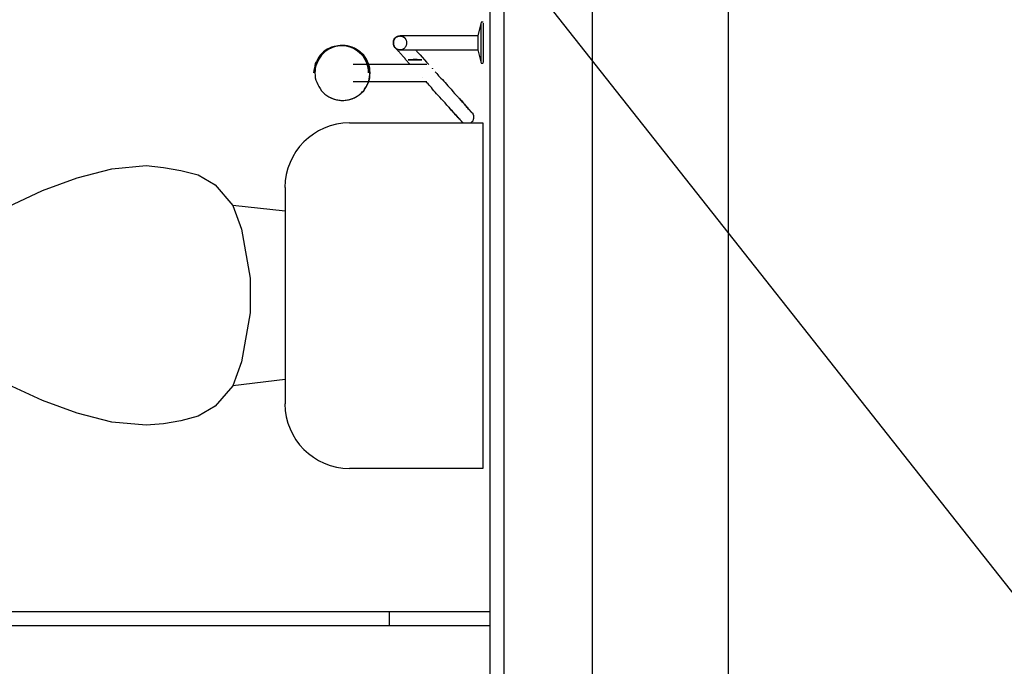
# Model space of a CAD drawing. Header units: millimetres. Extents: x 7 to 269, y 1 to 169.
# Tile 54 of 115: x 80.923 to 82.369, y 28.646 to 29.595. Entities that reach past the tile are written whole.
import ezdxf

# ---------------------------------------------------------------- set-up
doc = ezdxf.new("R2010")
doc.units = ezdxf.units.MM
doc.header["$MEASUREMENT"] = 0
doc.layers.add('Layout - Marco Polo', color=252, linetype='Continuous', lineweight=25)
doc.layers.add('Linha de Chamada - Marco Polo', color=1, linetype='Continuous', lineweight=25)
doc.layers.add('Parede - Marco Polo', color=7, linetype='Continuous')

msp = doc.modelspace()

# ---------------------------------------------------------------- linework, layer by layer
at = {"layer": 'Layout - Marco Polo'}
for p, q in [((81.9633, 35.1268), (81.9633, 28.5768)), ((81.6003, 29.5913), (81.5953, 29.5713)), ((81.6034, 29.5913), (81.6003, 29.5913)), ((81.6003, 29.5608), (81.6003, 29.5898)), ((81.6034, 29.5898), (81.6034, 29.5608)), ((81.5243, 29.5713), (81.4929, 29.5713)), ((81.5953, 29.5713), (81.5583, 29.5713)), ((81.5953, 29.5713), (81.5953, 29.5608)), ((81.3933, 29.5573), (81.3914, 29.5568)), ((81.5953, 29.5608), (81.5953, 29.5508)), ((81.6003, 29.5323), (81.6003, 29.5608)), ((81.6034, 29.5608), (81.6034, 29.5323)), ((81.4929, 29.5508), (81.5254, 29.5508)), ((81.5583, 29.5508), (81.5953, 29.5508)), ((81.5953, 29.5508), (81.6003, 29.5313)), ((81.5118, 29.5293), (81.4124, 29.5293)), ((81.6003, 29.5313), (81.6034, 29.5313)), ((81.5284, 29.5238), (81.5284, 29.5233)), ((81.5289, 29.5233), (81.5289, 29.5228)), ((81.4124, 29.5043), (81.5109, 29.5043)), ((81.3914, 29.4768), (81.3933, 29.4768)), ((81.6034, 29.4433), (81.4068, 29.4433)), ((81.6034, 28.9368), (81.6034, 29.4433)), ((81.0579, 29.3763), (81.1084, 29.3808)), ((81.1084, 29.3808), (81.1338, 29.3783)), ((81.0069, 29.3628), (81.0579, 29.3763)), ((81.1338, 29.3783), (81.1594, 29.3738)), ((81.1594, 29.3738), (81.1848, 29.3673)), ((81.1848, 29.3673), (81.2099, 29.3528)), ((80.9564, 29.3443), (81.0069, 29.3628)), ((81.2099, 29.3528), (81.2358, 29.3223)), ((80.9053, 29.3203), (80.9564, 29.3443)), ((81.3123, 29.3488), (81.3123, 29.0313)), ((81.2358, 29.3223), (81.2484, 29.2878)), ((81.3123, 29.3138), (81.2358, 29.3223)), ((81.2484, 29.2878), (81.2609, 29.2158)), ((81.2609, 29.2158), (81.2609, 29.1648)), ((81.2609, 29.1648), (81.2484, 29.0928)), ((81.2484, 29.0928), (81.2358, 29.0578)), ((81.3123, 29.0668), (81.2358, 29.0578)), ((80.9564, 29.0363), (80.9053, 29.0598)), ((81.2358, 29.0578), (81.2099, 29.0278)), ((81.0069, 29.0178), (80.9564, 29.0363)), ((81.2099, 29.0278), (81.1848, 29.0133)), ((81.0579, 29.0043), (81.0069, 29.0178)), ((81.1594, 29.0063), (81.1338, 29.0018)), ((81.1848, 29.0133), (81.1594, 29.0063)), ((81.1084, 28.9998), (81.0579, 29.0043)), ((81.1338, 29.0018), (81.1084, 28.9998)), ((81.4068, 28.9368), (81.6034, 28.9368)), ((80.2039, 28.7268), (81.6133, 28.7268)), ((81.4659, 28.7063), (81.4659, 28.7268)), ((80.2039, 28.7063), (81.6133, 28.7063))]:
    msp.add_line(p, q, dxfattribs=at)
for points in [[(81.4738, 29.5543), (81.4733, 29.5548), (81.4733, 29.5548), (81.4728, 29.5553), (81.4728, 29.5558), (81.4724, 29.5558), (81.4724, 29.5563), (81.4724, 29.5568), (81.4719, 29.5568), (81.4719, 29.5573), (81.4719, 29.5578), (81.4714, 29.5583), (81.4714, 29.5583), (81.4714, 29.5588), (81.4714, 29.5593), (81.4714, 29.5598), (81.4714, 29.5603), (81.4714, 29.5608), (81.4714, 29.5608), (81.4714, 29.5613), (81.4714, 29.5618), (81.4714, 29.5623), (81.4714, 29.5623), (81.4714, 29.5628), (81.4714, 29.5633), (81.4714, 29.5638), (81.4714, 29.5643), (81.4719, 29.5643), (81.4719, 29.5648), (81.4719, 29.5653), (81.4724, 29.5658), (81.4724, 29.5658), (81.4728, 29.5663), (81.4728, 29.5668), (81.4728, 29.5668), (81.4733, 29.5673), (81.4733, 29.5678), (81.4738, 29.5678), (81.4744, 29.5683), (81.4744, 29.5683), (81.4749, 29.5688), (81.4749, 29.5688), (81.4753, 29.5693), (81.4753, 29.5693), (81.4758, 29.5698), (81.4763, 29.5698), (81.4768, 29.5698), (81.4768, 29.5703), (81.4774, 29.5703), (81.4779, 29.5703), (81.4784, 29.5708), (81.4784, 29.5708), (81.4788, 29.5708), (81.4793, 29.5708), (81.4798, 29.5708), (81.4804, 29.5708), (81.4804, 29.5713), (81.4809, 29.5713), (81.4813, 29.5713), (81.4818, 29.5713), (81.4818, 29.5708), (81.4823, 29.5708), (81.4828, 29.5708), (81.4834, 29.5708), (81.4838, 29.5708), (81.4838, 29.5708), (81.4844, 29.5703), (81.4848, 29.5703), (81.4853, 29.5703), (81.4858, 29.5698), (81.4858, 29.5698), (81.4864, 29.5698), (81.4864, 29.5693), (81.4869, 29.5693), (81.4873, 29.5688), (81.4873, 29.5688), (81.4878, 29.5683), (81.4883, 29.5683), (81.4883, 29.5678), (81.4883, 29.5678)], [(81.4813, 29.5713), (81.4804, 29.5708), (81.4793, 29.5708), (81.4788, 29.5708), (81.4779, 29.5703), (81.4768, 29.5703), (81.4763, 29.5698), (81.4753, 29.5693), (81.4749, 29.5688), (81.4744, 29.5683), (81.4733, 29.5673), (81.4728, 29.5668), (81.4724, 29.5658), (81.4724, 29.5653), (81.4719, 29.5643), (81.4714, 29.5638), (81.4714, 29.5628), (81.4714, 29.5618), (81.4714, 29.5608), (81.4714, 29.5603), (81.4714, 29.5593), (81.4714, 29.5583), (81.4719, 29.5578), (81.4724, 29.5568), (81.4724, 29.5558), (81.4728, 29.5553), (81.4733, 29.5548), (81.4744, 29.5538), (81.4749, 29.5533), (81.4753, 29.5528), (81.4763, 29.5523), (81.4768, 29.5518), (81.4779, 29.5518), (81.4788, 29.5513), (81.4793, 29.5513), (81.4804, 29.5513), (81.4813, 29.5508), (81.4818, 29.5513), (81.4828, 29.5513), (81.4838, 29.5513), (81.4848, 29.5518), (81.4853, 29.5518), (81.4864, 29.5523), (81.4869, 29.5528), (81.4878, 29.5533), (81.4883, 29.5538), (81.4888, 29.5548), (81.4894, 29.5553), (81.4898, 29.5558), (81.4904, 29.5568), (81.4908, 29.5578), (81.4908, 29.5583), (81.4913, 29.5593), (81.4913, 29.5603), (81.4913, 29.5608), (81.4913, 29.5618), (81.4913, 29.5628), (81.4908, 29.5638), (81.4908, 29.5643), (81.4904, 29.5653), (81.4898, 29.5658), (81.4894, 29.5668), (81.4888, 29.5673), (81.4883, 29.5683), (81.4878, 29.5688), (81.4869, 29.5693), (81.4864, 29.5698), (81.4853, 29.5703), (81.4848, 29.5703), (81.4838, 29.5708), (81.4828, 29.5708), (81.4818, 29.5708), (81.4813, 29.5713)], [(81.4813, 29.5713), (81.4804, 29.5708), (81.4793, 29.5708), (81.4788, 29.5708), (81.4779, 29.5703), (81.4768, 29.5703), (81.4763, 29.5698), (81.4753, 29.5693), (81.4749, 29.5688), (81.4744, 29.5683), (81.4733, 29.5673), (81.4728, 29.5668), (81.4724, 29.5658), (81.4724, 29.5653), (81.4719, 29.5643), (81.4714, 29.5638), (81.4714, 29.5628), (81.4714, 29.5618), (81.4714, 29.5608), (81.4714, 29.5603), (81.4714, 29.5593), (81.4714, 29.5583), (81.4719, 29.5578), (81.4724, 29.5568), (81.4724, 29.5558), (81.4728, 29.5553), (81.4733, 29.5548), (81.4744, 29.5538), (81.4749, 29.5533), (81.4753, 29.5528), (81.4763, 29.5523), (81.4768, 29.5518), (81.4779, 29.5518), (81.4788, 29.5513), (81.4793, 29.5513), (81.4804, 29.5513), (81.4813, 29.5508), (81.4818, 29.5513), (81.4828, 29.5513), (81.4838, 29.5513), (81.4848, 29.5518), (81.4853, 29.5518), (81.4864, 29.5523), (81.4869, 29.5528), (81.4878, 29.5533), (81.4883, 29.5538), (81.4888, 29.5548), (81.4894, 29.5553), (81.4898, 29.5558), (81.4904, 29.5568), (81.4908, 29.5578), (81.4908, 29.5583), (81.4913, 29.5593), (81.4913, 29.5603), (81.4913, 29.5608), (81.4913, 29.5618), (81.4913, 29.5628), (81.4908, 29.5638), (81.4908, 29.5643), (81.4904, 29.5653), (81.4898, 29.5658), (81.4894, 29.5668), (81.4888, 29.5673), (81.4883, 29.5683), (81.4878, 29.5688), (81.4869, 29.5693), (81.4864, 29.5698), (81.4853, 29.5703), (81.4848, 29.5703), (81.4838, 29.5708), (81.4828, 29.5708), (81.4818, 29.5708), (81.4813, 29.5713)], [(81.4813, 29.5713), (81.4804, 29.5708), (81.4793, 29.5708), (81.4788, 29.5708), (81.4779, 29.5703), (81.4768, 29.5703), (81.4763, 29.5698), (81.4753, 29.5693), (81.4749, 29.5688), (81.4744, 29.5683), (81.4733, 29.5673), (81.4728, 29.5668), (81.4724, 29.5658), (81.4724, 29.5653), (81.4719, 29.5643), (81.4714, 29.5638), (81.4714, 29.5628), (81.4714, 29.5618), (81.4714, 29.5608), (81.4714, 29.5603), (81.4714, 29.5593), (81.4714, 29.5583), (81.4719, 29.5578), (81.4724, 29.5568), (81.4724, 29.5558), (81.4728, 29.5553), (81.4733, 29.5548), (81.4744, 29.5538), (81.4749, 29.5533), (81.4753, 29.5528), (81.4763, 29.5523), (81.4768, 29.5518), (81.4779, 29.5518), (81.4788, 29.5513), (81.4793, 29.5513), (81.4804, 29.5513), (81.4813, 29.5508), (81.4818, 29.5513), (81.4828, 29.5513), (81.4838, 29.5513), (81.4848, 29.5518), (81.4853, 29.5518), (81.4864, 29.5523), (81.4869, 29.5528), (81.4878, 29.5533), (81.4883, 29.5538), (81.4888, 29.5548), (81.4894, 29.5553), (81.4898, 29.5558), (81.4904, 29.5568), (81.4908, 29.5578), (81.4908, 29.5583), (81.4913, 29.5593), (81.4913, 29.5603), (81.4913, 29.5608), (81.4913, 29.5618), (81.4913, 29.5628), (81.4908, 29.5638), (81.4908, 29.5643), (81.4904, 29.5653), (81.4898, 29.5658), (81.4894, 29.5668), (81.4888, 29.5673), (81.4883, 29.5683), (81.4878, 29.5688), (81.4869, 29.5693), (81.4864, 29.5698), (81.4853, 29.5703), (81.4848, 29.5703), (81.4838, 29.5708), (81.4828, 29.5708), (81.4818, 29.5708), (81.4813, 29.5713)], [(81.4813, 29.5713), (81.4804, 29.5708), (81.4793, 29.5708), (81.4788, 29.5708), (81.4779, 29.5703), (81.4768, 29.5703), (81.4763, 29.5698), (81.4753, 29.5693), (81.4749, 29.5688), (81.4744, 29.5683), (81.4733, 29.5673), (81.4728, 29.5668), (81.4724, 29.5658), (81.4724, 29.5653), (81.4719, 29.5643), (81.4714, 29.5638), (81.4714, 29.5628), (81.4714, 29.5618), (81.4714, 29.5608), (81.4714, 29.5603), (81.4714, 29.5593), (81.4714, 29.5583), (81.4719, 29.5578), (81.4724, 29.5568), (81.4724, 29.5558), (81.4728, 29.5553), (81.4733, 29.5548), (81.4744, 29.5538), (81.4749, 29.5533), (81.4753, 29.5528), (81.4763, 29.5523), (81.4768, 29.5518), (81.4779, 29.5518), (81.4788, 29.5513), (81.4793, 29.5513), (81.4804, 29.5513), (81.4813, 29.5508), (81.4818, 29.5513), (81.4828, 29.5513), (81.4838, 29.5513), (81.4848, 29.5518), (81.4853, 29.5518), (81.4864, 29.5523), (81.4869, 29.5528), (81.4878, 29.5533), (81.4883, 29.5538), (81.4888, 29.5548), (81.4894, 29.5553), (81.4898, 29.5558), (81.4904, 29.5568), (81.4908, 29.5578), (81.4908, 29.5583), (81.4913, 29.5593), (81.4913, 29.5603), (81.4913, 29.5608), (81.4913, 29.5618), (81.4913, 29.5628), (81.4908, 29.5638), (81.4908, 29.5643), (81.4904, 29.5653), (81.4898, 29.5658), (81.4894, 29.5668), (81.4888, 29.5673), (81.4883, 29.5683), (81.4878, 29.5688), (81.4869, 29.5693), (81.4864, 29.5698), (81.4853, 29.5703), (81.4848, 29.5703), (81.4838, 29.5708), (81.4828, 29.5708), (81.4818, 29.5708), (81.4813, 29.5713)], [(81.4813, 29.5713), (81.4804, 29.5708), (81.4793, 29.5708), (81.4788, 29.5708), (81.4779, 29.5703), (81.4768, 29.5703), (81.4763, 29.5698), (81.4753, 29.5693), (81.4749, 29.5688), (81.4744, 29.5683), (81.4733, 29.5673), (81.4728, 29.5668), (81.4724, 29.5658), (81.4724, 29.5653), (81.4719, 29.5643), (81.4714, 29.5638), (81.4714, 29.5628), (81.4714, 29.5618), (81.4714, 29.5608), (81.4714, 29.5603), (81.4714, 29.5593), (81.4714, 29.5583), (81.4719, 29.5578), (81.4724, 29.5568), (81.4724, 29.5558), (81.4728, 29.5553), (81.4733, 29.5548), (81.4744, 29.5538), (81.4749, 29.5533), (81.4753, 29.5528), (81.4763, 29.5523), (81.4768, 29.5518), (81.4779, 29.5518), (81.4788, 29.5513), (81.4793, 29.5513), (81.4804, 29.5513), (81.4813, 29.5508), (81.4818, 29.5513), (81.4828, 29.5513), (81.4838, 29.5513), (81.4848, 29.5518), (81.4853, 29.5518), (81.4864, 29.5523), (81.4869, 29.5528), (81.4878, 29.5533), (81.4883, 29.5538), (81.4888, 29.5548), (81.4894, 29.5553), (81.4898, 29.5558), (81.4904, 29.5568), (81.4908, 29.5578), (81.4908, 29.5583), (81.4913, 29.5593), (81.4913, 29.5603), (81.4913, 29.5608), (81.4913, 29.5618), (81.4913, 29.5628), (81.4908, 29.5638), (81.4908, 29.5643), (81.4904, 29.5653), (81.4898, 29.5658), (81.4894, 29.5668), (81.4888, 29.5673), (81.4883, 29.5683), (81.4878, 29.5688), (81.4869, 29.5693), (81.4864, 29.5698), (81.4853, 29.5703), (81.4848, 29.5703), (81.4838, 29.5708), (81.4828, 29.5708), (81.4818, 29.5708), (81.4813, 29.5713)], [(81.4813, 29.5713), (81.4804, 29.5708), (81.4793, 29.5708), (81.4788, 29.5708), (81.4779, 29.5703), (81.4768, 29.5703), (81.4763, 29.5698), (81.4753, 29.5693), (81.4749, 29.5688), (81.4744, 29.5683), (81.4733, 29.5673), (81.4728, 29.5668), (81.4724, 29.5658), (81.4724, 29.5653), (81.4719, 29.5643), (81.4714, 29.5638), (81.4714, 29.5628), (81.4714, 29.5618), (81.4714, 29.5608), (81.4714, 29.5603), (81.4714, 29.5593), (81.4714, 29.5583), (81.4719, 29.5578), (81.4724, 29.5568), (81.4724, 29.5558), (81.4728, 29.5553), (81.4733, 29.5548), (81.4744, 29.5538), (81.4749, 29.5533), (81.4753, 29.5528), (81.4763, 29.5523), (81.4768, 29.5518), (81.4779, 29.5518), (81.4788, 29.5513), (81.4793, 29.5513), (81.4804, 29.5513), (81.4813, 29.5508), (81.4818, 29.5513), (81.4828, 29.5513), (81.4838, 29.5513), (81.4848, 29.5518), (81.4853, 29.5518), (81.4864, 29.5523), (81.4869, 29.5528), (81.4878, 29.5533), (81.4883, 29.5538), (81.4888, 29.5548), (81.4894, 29.5553), (81.4898, 29.5558), (81.4904, 29.5568), (81.4908, 29.5578), (81.4908, 29.5583), (81.4913, 29.5593), (81.4913, 29.5603), (81.4913, 29.5608), (81.4913, 29.5618), (81.4913, 29.5628), (81.4908, 29.5638), (81.4908, 29.5643), (81.4904, 29.5653), (81.4898, 29.5658), (81.4894, 29.5668), (81.4888, 29.5673), (81.4883, 29.5683), (81.4878, 29.5688), (81.4869, 29.5693), (81.4864, 29.5698), (81.4853, 29.5703), (81.4848, 29.5703), (81.4838, 29.5708), (81.4828, 29.5708), (81.4818, 29.5708), (81.4813, 29.5713)], [(81.4813, 29.5713), (81.4804, 29.5708), (81.4793, 29.5708), (81.4788, 29.5708), (81.4779, 29.5703), (81.4768, 29.5703), (81.4763, 29.5698), (81.4753, 29.5693), (81.4749, 29.5688), (81.4744, 29.5683), (81.4733, 29.5673), (81.4728, 29.5668), (81.4724, 29.5658), (81.4724, 29.5653), (81.4719, 29.5643), (81.4714, 29.5638), (81.4714, 29.5628), (81.4714, 29.5618), (81.4714, 29.5608), (81.4714, 29.5603), (81.4714, 29.5593), (81.4714, 29.5583), (81.4719, 29.5578), (81.4724, 29.5568), (81.4724, 29.5558), (81.4728, 29.5553), (81.4733, 29.5548), (81.4744, 29.5538), (81.4749, 29.5533), (81.4753, 29.5528), (81.4763, 29.5523), (81.4768, 29.5518), (81.4779, 29.5518), (81.4788, 29.5513), (81.4793, 29.5513), (81.4804, 29.5513), (81.4813, 29.5508), (81.4818, 29.5513), (81.4828, 29.5513), (81.4838, 29.5513), (81.4848, 29.5518), (81.4853, 29.5518), (81.4864, 29.5523), (81.4869, 29.5528), (81.4878, 29.5533), (81.4883, 29.5538), (81.4888, 29.5548), (81.4894, 29.5553), (81.4898, 29.5558), (81.4904, 29.5568), (81.4908, 29.5578), (81.4908, 29.5583), (81.4913, 29.5593), (81.4913, 29.5603), (81.4913, 29.5608), (81.4913, 29.5618), (81.4913, 29.5628), (81.4908, 29.5638), (81.4908, 29.5643), (81.4904, 29.5653), (81.4898, 29.5658), (81.4894, 29.5668), (81.4888, 29.5673), (81.4883, 29.5683), (81.4878, 29.5688), (81.4869, 29.5693), (81.4864, 29.5698), (81.4853, 29.5703), (81.4848, 29.5703), (81.4838, 29.5708), (81.4828, 29.5708), (81.4818, 29.5708), (81.4813, 29.5713)], [(81.4813, 29.5713), (81.4804, 29.5708), (81.4793, 29.5708), (81.4788, 29.5708), (81.4779, 29.5703), (81.4768, 29.5703), (81.4763, 29.5698), (81.4753, 29.5693), (81.4749, 29.5688), (81.4744, 29.5683), (81.4733, 29.5673), (81.4728, 29.5668), (81.4724, 29.5658), (81.4724, 29.5653), (81.4719, 29.5643), (81.4714, 29.5638), (81.4714, 29.5628), (81.4714, 29.5618), (81.4714, 29.5608), (81.4714, 29.5603), (81.4714, 29.5593), (81.4714, 29.5583), (81.4719, 29.5578), (81.4724, 29.5568), (81.4724, 29.5558), (81.4728, 29.5553), (81.4733, 29.5548), (81.4744, 29.5538), (81.4749, 29.5533), (81.4753, 29.5528), (81.4763, 29.5523), (81.4768, 29.5518), (81.4779, 29.5518), (81.4788, 29.5513), (81.4793, 29.5513), (81.4804, 29.5513), (81.4813, 29.5508), (81.4818, 29.5513), (81.4828, 29.5513), (81.4838, 29.5513), (81.4848, 29.5518), (81.4853, 29.5518), (81.4864, 29.5523), (81.4869, 29.5528), (81.4878, 29.5533), (81.4883, 29.5538), (81.4888, 29.5548), (81.4894, 29.5553), (81.4898, 29.5558), (81.4904, 29.5568), (81.4908, 29.5578), (81.4908, 29.5583), (81.4913, 29.5593), (81.4913, 29.5603), (81.4913, 29.5608), (81.4913, 29.5618), (81.4913, 29.5628), (81.4908, 29.5638), (81.4908, 29.5643), (81.4904, 29.5653), (81.4898, 29.5658), (81.4894, 29.5668), (81.4888, 29.5673), (81.4883, 29.5683), (81.4878, 29.5688), (81.4869, 29.5693), (81.4864, 29.5698), (81.4853, 29.5703), (81.4848, 29.5703), (81.4838, 29.5708), (81.4828, 29.5708), (81.4818, 29.5708), (81.4813, 29.5713)], [(81.4929, 29.5713), (81.4918, 29.5713), (81.4908, 29.5713), (81.4894, 29.5713), (81.4883, 29.5713), (81.4873, 29.5713), (81.4869, 29.5713), (81.4858, 29.5713), (81.4853, 29.5713), (81.4844, 29.5713), (81.4838, 29.5713), (81.4834, 29.5713), (81.4828, 29.5713), (81.4823, 29.5713), (81.4818, 29.5713), (81.4813, 29.5713), (81.4813, 29.5713), (81.4813, 29.5713), (81.4813, 29.5713)], [(81.5583, 29.5713), (81.5563, 29.5713), (81.5549, 29.5713), (81.5529, 29.5713), (81.5513, 29.5713), (81.5494, 29.5713), (81.5478, 29.5713), (81.5459, 29.5713), (81.5443, 29.5713), (81.5429, 29.5713), (81.5409, 29.5713), (81.5393, 29.5713), (81.5378, 29.5713), (81.5363, 29.5713), (81.5349, 29.5713), (81.5333, 29.5713), (81.5318, 29.5713), (81.5309, 29.5713), (81.5293, 29.5713), (81.5279, 29.5713), (81.5268, 29.5713), (81.5258, 29.5713), (81.5249, 29.5713)], [(81.3948, 29.5568), (81.3914, 29.5568), (81.3879, 29.5563), (81.3843, 29.5558), (81.3808, 29.5548), (81.3778, 29.5533), (81.3743, 29.5518), (81.3714, 29.5498), (81.3688, 29.5478), (81.3663, 29.5453), (81.3638, 29.5428), (81.3619, 29.5398), (81.3598, 29.5368), (81.3584, 29.5338), (81.3568, 29.5308), (81.3559, 29.5273), (81.3554, 29.5238), (81.3548, 29.5203), (81.3543, 29.5168)], [(81.3969, 29.5573), (81.3933, 29.5573), (81.3898, 29.5568), (81.3863, 29.5558), (81.3828, 29.5548), (81.3799, 29.5533), (81.3768, 29.5518), (81.3739, 29.5498), (81.3708, 29.5478), (81.3683, 29.5453), (81.3658, 29.5428), (81.3638, 29.5398), (81.3619, 29.5373), (81.3603, 29.5338), (81.3588, 29.5308), (81.3578, 29.5273), (81.3568, 29.5238), (81.3568, 29.5203), (81.3563, 29.5168), (81.3568, 29.5133), (81.3568, 29.5098), (81.3578, 29.5063), (81.3588, 29.5033), (81.3603, 29.4998), (81.3619, 29.4968), (81.3638, 29.4938), (81.3658, 29.4908), (81.3683, 29.4883), (81.3708, 29.4858), (81.3739, 29.4838), (81.3768, 29.4818), (81.3799, 29.4803), (81.3828, 29.4788), (81.3863, 29.4778), (81.3898, 29.4773), (81.3933, 29.4768), (81.3969, 29.4763), (81.4004, 29.4768), (81.4039, 29.4773), (81.4073, 29.4778), (81.4108, 29.4788), (81.4138, 29.4803), (81.4168, 29.4818), (81.4198, 29.4838), (81.4228, 29.4858), (81.4253, 29.4883), (81.4279, 29.4908), (81.4299, 29.4938), (81.4318, 29.4968), (81.4333, 29.4998), (81.4348, 29.5033), (81.4359, 29.5063), (81.4368, 29.5098), (81.4368, 29.5133), (81.4373, 29.5168), (81.4368, 29.5203), (81.4368, 29.5238), (81.4359, 29.5273), (81.4348, 29.5308), (81.4333, 29.5338), (81.4318, 29.5373), (81.4299, 29.5398), (81.4279, 29.5428), (81.4253, 29.5453), (81.4228, 29.5478), (81.4198, 29.5498), (81.4168, 29.5518), (81.4138, 29.5533), (81.4108, 29.5548), (81.4073, 29.5558), (81.4039, 29.5568), (81.4004, 29.5573), (81.3969, 29.5573)], [(81.3969, 29.5573), (81.3933, 29.5573), (81.3898, 29.5568), (81.3863, 29.5558), (81.3828, 29.5548), (81.3799, 29.5533), (81.3768, 29.5518), (81.3739, 29.5498), (81.3708, 29.5478), (81.3683, 29.5453), (81.3658, 29.5428), (81.3638, 29.5398), (81.3619, 29.5373), (81.3603, 29.5338), (81.3588, 29.5308), (81.3578, 29.5273), (81.3568, 29.5238), (81.3568, 29.5203), (81.3563, 29.5168), (81.3568, 29.5133), (81.3568, 29.5098), (81.3578, 29.5063), (81.3588, 29.5033), (81.3603, 29.4998), (81.3619, 29.4968), (81.3638, 29.4938), (81.3658, 29.4908), (81.3683, 29.4883), (81.3708, 29.4858), (81.3739, 29.4838), (81.3768, 29.4818), (81.3799, 29.4803), (81.3828, 29.4788), (81.3863, 29.4778), (81.3898, 29.4773), (81.3933, 29.4768), (81.3969, 29.4763), (81.4004, 29.4768), (81.4039, 29.4773), (81.4073, 29.4778), (81.4108, 29.4788), (81.4138, 29.4803), (81.4168, 29.4818), (81.4198, 29.4838), (81.4228, 29.4858), (81.4253, 29.4883), (81.4279, 29.4908), (81.4299, 29.4938), (81.4318, 29.4968), (81.4333, 29.4998), (81.4348, 29.5033), (81.4359, 29.5063), (81.4368, 29.5098), (81.4368, 29.5133), (81.4373, 29.5168), (81.4368, 29.5203), (81.4368, 29.5238), (81.4359, 29.5273), (81.4348, 29.5308), (81.4333, 29.5338), (81.4318, 29.5373), (81.4299, 29.5398), (81.4279, 29.5428), (81.4253, 29.5453), (81.4228, 29.5478), (81.4198, 29.5498), (81.4168, 29.5518), (81.4138, 29.5533), (81.4108, 29.5548), (81.4073, 29.5558), (81.4039, 29.5568), (81.4004, 29.5573), (81.3969, 29.5573)], [(81.3969, 29.5573), (81.3933, 29.5573), (81.3898, 29.5568), (81.3863, 29.5558), (81.3828, 29.5548), (81.3799, 29.5533), (81.3768, 29.5518), (81.3739, 29.5498), (81.3708, 29.5478), (81.3683, 29.5453), (81.3658, 29.5428), (81.3638, 29.5398), (81.3619, 29.5373), (81.3603, 29.5338), (81.3588, 29.5308), (81.3578, 29.5273), (81.3568, 29.5238), (81.3568, 29.5203), (81.3563, 29.5168), (81.3568, 29.5133), (81.3568, 29.5098), (81.3578, 29.5063), (81.3588, 29.5033), (81.3603, 29.4998), (81.3619, 29.4968), (81.3638, 29.4938), (81.3658, 29.4908), (81.3683, 29.4883), (81.3708, 29.4858), (81.3739, 29.4838), (81.3768, 29.4818), (81.3799, 29.4803), (81.3828, 29.4788), (81.3863, 29.4778), (81.3898, 29.4773), (81.3933, 29.4768), (81.3969, 29.4763), (81.4004, 29.4768), (81.4039, 29.4773), (81.4073, 29.4778), (81.4108, 29.4788), (81.4138, 29.4803), (81.4168, 29.4818), (81.4198, 29.4838), (81.4228, 29.4858), (81.4253, 29.4883), (81.4279, 29.4908), (81.4299, 29.4938), (81.4318, 29.4968), (81.4333, 29.4998), (81.4348, 29.5033), (81.4359, 29.5063), (81.4368, 29.5098), (81.4368, 29.5133), (81.4373, 29.5168), (81.4368, 29.5203), (81.4368, 29.5238), (81.4359, 29.5273), (81.4348, 29.5308), (81.4333, 29.5338), (81.4318, 29.5373), (81.4299, 29.5398), (81.4279, 29.5428), (81.4253, 29.5453), (81.4228, 29.5478), (81.4198, 29.5498), (81.4168, 29.5518), (81.4138, 29.5533), (81.4108, 29.5548), (81.4073, 29.5558), (81.4039, 29.5568), (81.4004, 29.5573), (81.3969, 29.5573)], [(81.3969, 29.5573), (81.3933, 29.5573), (81.3898, 29.5568), (81.3863, 29.5558), (81.3828, 29.5548), (81.3799, 29.5533), (81.3768, 29.5518), (81.3739, 29.5498), (81.3708, 29.5478), (81.3683, 29.5453), (81.3658, 29.5428), (81.3638, 29.5398), (81.3619, 29.5373), (81.3603, 29.5338), (81.3588, 29.5308), (81.3578, 29.5273), (81.3568, 29.5238), (81.3568, 29.5203), (81.3563, 29.5168), (81.3568, 29.5133), (81.3568, 29.5098), (81.3578, 29.5063), (81.3588, 29.5033), (81.3603, 29.4998), (81.3619, 29.4968), (81.3638, 29.4938), (81.3658, 29.4908), (81.3683, 29.4883), (81.3708, 29.4858), (81.3739, 29.4838), (81.3768, 29.4818), (81.3799, 29.4803), (81.3828, 29.4788), (81.3863, 29.4778), (81.3898, 29.4773), (81.3933, 29.4768), (81.3969, 29.4763), (81.4004, 29.4768), (81.4039, 29.4773), (81.4073, 29.4778), (81.4108, 29.4788), (81.4138, 29.4803), (81.4168, 29.4818), (81.4198, 29.4838), (81.4228, 29.4858), (81.4253, 29.4883), (81.4279, 29.4908), (81.4299, 29.4938), (81.4318, 29.4968), (81.4333, 29.4998), (81.4348, 29.5033), (81.4359, 29.5063), (81.4368, 29.5098), (81.4368, 29.5133), (81.4373, 29.5168), (81.4368, 29.5203), (81.4368, 29.5238), (81.4359, 29.5273), (81.4348, 29.5308), (81.4333, 29.5338), (81.4318, 29.5373), (81.4299, 29.5398), (81.4279, 29.5428), (81.4253, 29.5453), (81.4228, 29.5478), (81.4198, 29.5498), (81.4168, 29.5518), (81.4138, 29.5533), (81.4108, 29.5548), (81.4073, 29.5558), (81.4039, 29.5568), (81.4004, 29.5573), (81.3969, 29.5573)], [(81.3969, 29.5573), (81.3928, 29.5568), (81.3884, 29.5563), (81.3843, 29.5553), (81.3808, 29.5538), (81.3768, 29.5518)], [(81.4368, 29.5168), (81.4368, 29.5183), (81.4368, 29.5198), (81.4364, 29.5218), (81.4364, 29.5233), (81.4359, 29.5248), (81.4359, 29.5263), (81.4353, 29.5278), (81.4348, 29.5293), (81.4343, 29.5308), (81.4339, 29.5323), (81.4329, 29.5338), (81.4323, 29.5353), (81.4313, 29.5368), (81.4308, 29.5383), (81.4299, 29.5398), (81.4288, 29.5408), (81.4279, 29.5423), (81.4269, 29.5433), (81.4258, 29.5448), (81.4248, 29.5458), (81.4233, 29.5468), (81.4223, 29.5478), (81.4213, 29.5488), (81.4198, 29.5498), (81.4184, 29.5508), (81.4173, 29.5518), (81.4159, 29.5523), (81.4143, 29.5533), (81.4128, 29.5538), (81.4113, 29.5543), (81.4099, 29.5548), (81.4083, 29.5553), (81.4068, 29.5558), (81.4053, 29.5563), (81.4039, 29.5568), (81.4023, 29.5568), (81.4008, 29.5573), (81.3988, 29.5573), (81.3974, 29.5573), (81.3958, 29.5573), (81.3944, 29.5573), (81.3923, 29.5568), (81.3909, 29.5568), (81.3893, 29.5563), (81.3879, 29.5563), (81.3863, 29.5558), (81.3849, 29.5553), (81.3834, 29.5548)], [(81.4348, 29.5168), (81.4348, 29.5208), (81.4343, 29.5243), (81.4333, 29.5278), (81.4323, 29.5313), (81.4308, 29.5348), (81.4288, 29.5378), (81.4269, 29.5413), (81.4244, 29.5438), (81.4219, 29.5463), (81.4188, 29.5488), (81.4159, 29.5508), (81.4128, 29.5528), (81.4094, 29.5543), (81.4059, 29.5553), (81.4023, 29.5563), (81.3983, 29.5568), (81.3948, 29.5568)], [(81.4958, 29.5298), (81.4948, 29.5308), (81.4938, 29.5318), (81.4929, 29.5328), (81.4924, 29.5338), (81.4913, 29.5348), (81.4904, 29.5358), (81.4894, 29.5368), (81.4888, 29.5378), (81.4878, 29.5388), (81.4869, 29.5398), (81.4858, 29.5408), (81.4853, 29.5413), (81.4844, 29.5423), (81.4838, 29.5433), (81.4828, 29.5443), (81.4823, 29.5448), (81.4813, 29.5458), (81.4809, 29.5463), (81.4804, 29.5473), (81.4798, 29.5478), (81.4788, 29.5483), (81.4784, 29.5493), (81.4779, 29.5498), (81.4774, 29.5503), (81.4768, 29.5508), (81.4763, 29.5513), (81.4758, 29.5518), (81.4753, 29.5523), (81.4753, 29.5528), (81.4749, 29.5528), (81.4749, 29.5533), (81.4744, 29.5538), (81.4744, 29.5538), (81.4738, 29.5538), (81.4738, 29.5543), (81.4738, 29.5543), (81.4738, 29.5543), (81.4738, 29.5543)], [(81.4883, 29.5678), (81.4888, 29.5678), (81.4888, 29.5678), (81.4888, 29.5678), (81.4888, 29.5673), (81.4888, 29.5673), (81.4894, 29.5668), (81.4894, 29.5668), (81.4898, 29.5663)], [(81.4813, 29.5508), (81.4813, 29.5508), (81.4813, 29.5508), (81.4813, 29.5508), (81.4818, 29.5508), (81.4823, 29.5508), (81.4828, 29.5508), (81.4834, 29.5508), (81.4838, 29.5508), (81.4844, 29.5508), (81.4853, 29.5508), (81.4858, 29.5508), (81.4869, 29.5508), (81.4873, 29.5508), (81.4883, 29.5508), (81.4894, 29.5508), (81.4908, 29.5508), (81.4918, 29.5508), (81.4929, 29.5508), (81.4929, 29.5508)], [(81.5044, 29.5503), (81.5053, 29.5493), (81.5058, 29.5483), (81.5069, 29.5473), (81.5078, 29.5463), (81.5088, 29.5453), (81.5099, 29.5443), (81.5109, 29.5433), (81.5109, 29.5433)], [(81.5109, 29.5433), (81.5138, 29.5398), (81.5173, 29.5363), (81.5203, 29.5328), (81.5233, 29.5293)], [(81.5249, 29.5508), (81.5263, 29.5508), (81.5273, 29.5508), (81.5284, 29.5508), (81.5298, 29.5508), (81.5314, 29.5508), (81.5323, 29.5508), (81.5339, 29.5508), (81.5353, 29.5508), (81.5369, 29.5508), (81.5383, 29.5508), (81.5399, 29.5508), (81.5413, 29.5508), (81.5434, 29.5508), (81.5448, 29.5508), (81.5463, 29.5508), (81.5483, 29.5508), (81.5498, 29.5508), (81.5519, 29.5508), (81.5533, 29.5508), (81.5554, 29.5508), (81.5568, 29.5508), (81.5583, 29.5508)], [(81.5134, 29.5363), (81.5063, 29.5368), (81.5049, 29.5368), (81.5044, 29.5368), (81.5044, 29.5368), (81.5038, 29.5368), (81.5038, 29.5368), (81.5038, 29.5368), (81.5038, 29.5368), (81.5033, 29.5368), (81.5033, 29.5368), (81.5033, 29.5368), (81.5033, 29.5368), (81.5033, 29.5368), (81.5033, 29.5368), (81.5033, 29.5368), (81.5033, 29.5368), (81.5033, 29.5368), (81.5033, 29.5368), (81.5033, 29.5368), (81.5033, 29.5368), (81.5033, 29.5368), (81.5033, 29.5368), (81.5033, 29.5368), (81.5033, 29.5368), (81.5028, 29.5368), (81.5028, 29.5368), (81.5028, 29.5368), (81.5028, 29.5368), (81.5028, 29.5368), (81.5028, 29.5368), (81.5028, 29.5368), (81.5024, 29.5368), (81.5024, 29.5368), (81.5018, 29.5368), (81.5003, 29.5368), (81.4933, 29.5363), (81.5003, 29.5363), (81.5018, 29.5363), (81.5024, 29.5363), (81.5024, 29.5363), (81.5028, 29.5363), (81.5028, 29.5363), (81.5028, 29.5363), (81.5028, 29.5363), (81.5028, 29.5363), (81.5028, 29.5363), (81.5028, 29.5363), (81.5033, 29.5363), (81.5033, 29.5363), (81.5033, 29.5363), (81.5033, 29.5363), (81.5033, 29.5363), (81.5033, 29.5363), (81.5033, 29.5363), (81.5033, 29.5363), (81.5033, 29.5363), (81.5033, 29.5363), (81.5033, 29.5363), (81.5033, 29.5363), (81.5033, 29.5363), (81.5033, 29.5363), (81.5033, 29.5363), (81.5033, 29.5363), (81.5038, 29.5363), (81.5038, 29.5363), (81.5038, 29.5363), (81.5038, 29.5363), (81.5044, 29.5363), (81.5044, 29.5363), (81.5049, 29.5363), (81.5063, 29.5363), (81.5134, 29.5363)], [(81.5134, 29.5363), (81.5063, 29.5368), (81.5049, 29.5368), (81.5044, 29.5368), (81.5044, 29.5368), (81.5038, 29.5368), (81.5038, 29.5368), (81.5038, 29.5368), (81.5038, 29.5368), (81.5033, 29.5368), (81.5033, 29.5368), (81.5033, 29.5368), (81.5033, 29.5368), (81.5033, 29.5368), (81.5033, 29.5368), (81.5033, 29.5368), (81.5033, 29.5368), (81.5033, 29.5368), (81.5033, 29.5368), (81.5033, 29.5368), (81.5033, 29.5368), (81.5033, 29.5368), (81.5033, 29.5368), (81.5033, 29.5368), (81.5033, 29.5368), (81.5028, 29.5368), (81.5028, 29.5368), (81.5028, 29.5368), (81.5028, 29.5368), (81.5028, 29.5368), (81.5028, 29.5368), (81.5028, 29.5368), (81.5024, 29.5368), (81.5024, 29.5368), (81.5018, 29.5368), (81.5003, 29.5368), (81.4933, 29.5363), (81.5003, 29.5363), (81.5018, 29.5363), (81.5024, 29.5363), (81.5024, 29.5363), (81.5028, 29.5363), (81.5028, 29.5363), (81.5028, 29.5363), (81.5028, 29.5363), (81.5028, 29.5363), (81.5028, 29.5363), (81.5028, 29.5363), (81.5033, 29.5363), (81.5033, 29.5363), (81.5033, 29.5363), (81.5033, 29.5363), (81.5033, 29.5363), (81.5033, 29.5363), (81.5033, 29.5363), (81.5033, 29.5363), (81.5033, 29.5363), (81.5033, 29.5363), (81.5033, 29.5363), (81.5033, 29.5363), (81.5033, 29.5363), (81.5033, 29.5363), (81.5033, 29.5363), (81.5033, 29.5363), (81.5038, 29.5363), (81.5038, 29.5363), (81.5038, 29.5363), (81.5038, 29.5363), (81.5044, 29.5363), (81.5044, 29.5363), (81.5049, 29.5363), (81.5063, 29.5363), (81.5134, 29.5363)], [(81.5134, 29.5363), (81.5063, 29.5368), (81.5049, 29.5368), (81.5044, 29.5368), (81.5044, 29.5368), (81.5038, 29.5368), (81.5038, 29.5368), (81.5038, 29.5368), (81.5038, 29.5368), (81.5033, 29.5368), (81.5033, 29.5368), (81.5033, 29.5368), (81.5033, 29.5368), (81.5033, 29.5368), (81.5033, 29.5368), (81.5033, 29.5368), (81.5033, 29.5368), (81.5033, 29.5368), (81.5033, 29.5368), (81.5033, 29.5368), (81.5033, 29.5368), (81.5033, 29.5368), (81.5033, 29.5368), (81.5033, 29.5368), (81.5033, 29.5368), (81.5028, 29.5368), (81.5028, 29.5368), (81.5028, 29.5368), (81.5028, 29.5368), (81.5028, 29.5368), (81.5028, 29.5368), (81.5028, 29.5368), (81.5024, 29.5368), (81.5024, 29.5368), (81.5018, 29.5368), (81.5003, 29.5368), (81.4933, 29.5363), (81.5003, 29.5363), (81.5018, 29.5363), (81.5024, 29.5363), (81.5024, 29.5363), (81.5028, 29.5363), (81.5028, 29.5363), (81.5028, 29.5363), (81.5028, 29.5363), (81.5028, 29.5363), (81.5028, 29.5363), (81.5028, 29.5363), (81.5033, 29.5363), (81.5033, 29.5363), (81.5033, 29.5363), (81.5033, 29.5363), (81.5033, 29.5363), (81.5033, 29.5363), (81.5033, 29.5363), (81.5033, 29.5363), (81.5033, 29.5363), (81.5033, 29.5363), (81.5033, 29.5363), (81.5033, 29.5363), (81.5033, 29.5363), (81.5033, 29.5363), (81.5033, 29.5363), (81.5033, 29.5363), (81.5038, 29.5363), (81.5038, 29.5363), (81.5038, 29.5363), (81.5038, 29.5363), (81.5044, 29.5363), (81.5044, 29.5363), (81.5049, 29.5363), (81.5063, 29.5363), (81.5134, 29.5363)], [(81.5134, 29.5363), (81.5063, 29.5368), (81.5049, 29.5368), (81.5044, 29.5368), (81.5044, 29.5368), (81.5038, 29.5368), (81.5038, 29.5368), (81.5038, 29.5368), (81.5038, 29.5368), (81.5033, 29.5368), (81.5033, 29.5368), (81.5033, 29.5368), (81.5033, 29.5368), (81.5033, 29.5368), (81.5033, 29.5368), (81.5033, 29.5368), (81.5033, 29.5368), (81.5033, 29.5368), (81.5033, 29.5368), (81.5033, 29.5368), (81.5033, 29.5368), (81.5033, 29.5368), (81.5033, 29.5368), (81.5033, 29.5368), (81.5033, 29.5368), (81.5028, 29.5368), (81.5028, 29.5368), (81.5028, 29.5368), (81.5028, 29.5368), (81.5028, 29.5368), (81.5028, 29.5368), (81.5028, 29.5368), (81.5024, 29.5368), (81.5024, 29.5368), (81.5018, 29.5368), (81.5003, 29.5368), (81.4933, 29.5363), (81.5003, 29.5363), (81.5018, 29.5363), (81.5024, 29.5363), (81.5024, 29.5363), (81.5028, 29.5363), (81.5028, 29.5363), (81.5028, 29.5363), (81.5028, 29.5363), (81.5028, 29.5363), (81.5028, 29.5363), (81.5028, 29.5363), (81.5033, 29.5363), (81.5033, 29.5363), (81.5033, 29.5363), (81.5033, 29.5363), (81.5033, 29.5363), (81.5033, 29.5363), (81.5033, 29.5363), (81.5033, 29.5363), (81.5033, 29.5363), (81.5033, 29.5363), (81.5033, 29.5363), (81.5033, 29.5363), (81.5033, 29.5363), (81.5033, 29.5363), (81.5033, 29.5363), (81.5033, 29.5363), (81.5038, 29.5363), (81.5038, 29.5363), (81.5038, 29.5363), (81.5038, 29.5363), (81.5044, 29.5363), (81.5044, 29.5363), (81.5049, 29.5363), (81.5063, 29.5363), (81.5134, 29.5363)], [(81.5134, 29.5363), (81.5063, 29.5368), (81.5049, 29.5368), (81.5044, 29.5368), (81.5044, 29.5368), (81.5038, 29.5368), (81.5038, 29.5368), (81.5038, 29.5368), (81.5038, 29.5368), (81.5033, 29.5368), (81.5033, 29.5368), (81.5033, 29.5368), (81.5033, 29.5368), (81.5033, 29.5368), (81.5033, 29.5368), (81.5033, 29.5368), (81.5033, 29.5368), (81.5033, 29.5368), (81.5033, 29.5368), (81.5033, 29.5368), (81.5033, 29.5368), (81.5033, 29.5368), (81.5033, 29.5368), (81.5033, 29.5368), (81.5033, 29.5368), (81.5028, 29.5368), (81.5028, 29.5368), (81.5028, 29.5368), (81.5028, 29.5368), (81.5028, 29.5368), (81.5028, 29.5368), (81.5028, 29.5368), (81.5024, 29.5368), (81.5024, 29.5368), (81.5018, 29.5368), (81.5003, 29.5368), (81.4933, 29.5363), (81.5003, 29.5363), (81.5018, 29.5363), (81.5024, 29.5363), (81.5024, 29.5363), (81.5028, 29.5363), (81.5028, 29.5363), (81.5028, 29.5363), (81.5028, 29.5363), (81.5028, 29.5363), (81.5028, 29.5363), (81.5028, 29.5363), (81.5033, 29.5363), (81.5033, 29.5363), (81.5033, 29.5363), (81.5033, 29.5363), (81.5033, 29.5363), (81.5033, 29.5363), (81.5033, 29.5363), (81.5033, 29.5363), (81.5033, 29.5363), (81.5033, 29.5363), (81.5033, 29.5363), (81.5033, 29.5363), (81.5033, 29.5363), (81.5033, 29.5363), (81.5033, 29.5363), (81.5033, 29.5363), (81.5038, 29.5363), (81.5038, 29.5363), (81.5038, 29.5363), (81.5038, 29.5363), (81.5044, 29.5363), (81.5044, 29.5363), (81.5049, 29.5363), (81.5063, 29.5363), (81.5134, 29.5363)], [(81.5134, 29.5363), (81.5063, 29.5368), (81.5049, 29.5368), (81.5044, 29.5368), (81.5044, 29.5368), (81.5038, 29.5368), (81.5038, 29.5368), (81.5038, 29.5368), (81.5038, 29.5368), (81.5033, 29.5368), (81.5033, 29.5368), (81.5033, 29.5368), (81.5033, 29.5368), (81.5033, 29.5368), (81.5033, 29.5368), (81.5033, 29.5368), (81.5033, 29.5368), (81.5033, 29.5368), (81.5033, 29.5368), (81.5033, 29.5368), (81.5033, 29.5368), (81.5033, 29.5368), (81.5033, 29.5368), (81.5033, 29.5368), (81.5033, 29.5368), (81.5028, 29.5368), (81.5028, 29.5368), (81.5028, 29.5368), (81.5028, 29.5368), (81.5028, 29.5368), (81.5028, 29.5368), (81.5028, 29.5368), (81.5024, 29.5368), (81.5024, 29.5368), (81.5018, 29.5368), (81.5003, 29.5368), (81.4933, 29.5363), (81.5003, 29.5363), (81.5018, 29.5363), (81.5024, 29.5363), (81.5024, 29.5363), (81.5028, 29.5363), (81.5028, 29.5363), (81.5028, 29.5363), (81.5028, 29.5363), (81.5028, 29.5363), (81.5028, 29.5363), (81.5028, 29.5363), (81.5033, 29.5363), (81.5033, 29.5363), (81.5033, 29.5363), (81.5033, 29.5363), (81.5033, 29.5363), (81.5033, 29.5363), (81.5033, 29.5363), (81.5033, 29.5363), (81.5033, 29.5363), (81.5033, 29.5363), (81.5033, 29.5363), (81.5033, 29.5363), (81.5033, 29.5363), (81.5033, 29.5363), (81.5033, 29.5363), (81.5033, 29.5363), (81.5038, 29.5363), (81.5038, 29.5363), (81.5038, 29.5363), (81.5038, 29.5363), (81.5044, 29.5363), (81.5044, 29.5363), (81.5049, 29.5363), (81.5063, 29.5363), (81.5134, 29.5363)], [(81.5134, 29.5363), (81.5063, 29.5368), (81.5049, 29.5368), (81.5044, 29.5368), (81.5044, 29.5368), (81.5038, 29.5368), (81.5038, 29.5368), (81.5038, 29.5368), (81.5038, 29.5368), (81.5033, 29.5368), (81.5033, 29.5368), (81.5033, 29.5368), (81.5033, 29.5368), (81.5033, 29.5368), (81.5033, 29.5368), (81.5033, 29.5368), (81.5033, 29.5368), (81.5033, 29.5368), (81.5033, 29.5368), (81.5033, 29.5368), (81.5033, 29.5368), (81.5033, 29.5368), (81.5033, 29.5368), (81.5033, 29.5368), (81.5033, 29.5368), (81.5028, 29.5368), (81.5028, 29.5368), (81.5028, 29.5368), (81.5028, 29.5368), (81.5028, 29.5368), (81.5028, 29.5368), (81.5028, 29.5368), (81.5024, 29.5368), (81.5024, 29.5368), (81.5018, 29.5368), (81.5003, 29.5368), (81.4933, 29.5363), (81.5003, 29.5363), (81.5018, 29.5363), (81.5024, 29.5363), (81.5024, 29.5363), (81.5028, 29.5363), (81.5028, 29.5363), (81.5028, 29.5363), (81.5028, 29.5363), (81.5028, 29.5363), (81.5028, 29.5363), (81.5028, 29.5363), (81.5033, 29.5363), (81.5033, 29.5363), (81.5033, 29.5363), (81.5033, 29.5363), (81.5033, 29.5363), (81.5033, 29.5363), (81.5033, 29.5363), (81.5033, 29.5363), (81.5033, 29.5363), (81.5033, 29.5363), (81.5033, 29.5363), (81.5033, 29.5363), (81.5033, 29.5363), (81.5033, 29.5363), (81.5033, 29.5363), (81.5033, 29.5363), (81.5038, 29.5363), (81.5038, 29.5363), (81.5038, 29.5363), (81.5038, 29.5363), (81.5044, 29.5363), (81.5044, 29.5363), (81.5049, 29.5363), (81.5063, 29.5363), (81.5134, 29.5363)], [(81.5208, 29.5293), (81.5208, 29.5293), (81.5203, 29.5293), (81.5203, 29.5293), (81.5198, 29.5293), (81.5198, 29.5293), (81.5194, 29.5293), (81.5189, 29.5293), (81.5183, 29.5293), (81.5178, 29.5293), (81.5173, 29.5293), (81.5164, 29.5293), (81.5159, 29.5293), (81.5148, 29.5293), (81.5138, 29.5293), (81.5129, 29.5293), (81.5118, 29.5293), (81.5113, 29.5293)], [(81.3834, 29.4788), (81.3849, 29.4783), (81.3863, 29.4778), (81.3879, 29.4773), (81.3893, 29.4773), (81.3914, 29.4768), (81.3928, 29.4768), (81.3944, 29.4763), (81.3958, 29.4763), (81.3974, 29.4763), (81.3988, 29.4763), (81.4008, 29.4768), (81.4023, 29.4768), (81.4039, 29.4773), (81.4053, 29.4773), (81.4068, 29.4778), (81.4083, 29.4783), (81.4099, 29.4788), (81.4113, 29.4793), (81.4128, 29.4798), (81.4143, 29.4803), (81.4159, 29.4813), (81.4173, 29.4823), (81.4184, 29.4828), (81.4198, 29.4838), (81.4213, 29.4848), (81.4223, 29.4858), (81.4239, 29.4868), (81.4248, 29.4878), (81.4258, 29.4893), (81.4269, 29.4903), (81.4283, 29.4918), (81.4288, 29.4928), (81.4299, 29.4943), (81.4308, 29.4958), (81.4318, 29.4968), (81.4323, 29.4983), (81.4333, 29.4998), (81.4339, 29.5013), (81.4343, 29.5028), (81.4348, 29.5043), (81.4353, 29.5058), (81.4359, 29.5073), (81.4359, 29.5088), (81.4364, 29.5103), (81.4364, 29.5123), (81.4368, 29.5138), (81.4368, 29.5153), (81.4368, 29.5168)], [(81.5328, 29.5183), (81.5339, 29.5173), (81.5353, 29.5158), (81.5369, 29.5143), (81.5378, 29.5128), (81.5399, 29.5108), (81.5413, 29.5093), (81.5434, 29.5073), (81.5453, 29.5048), (81.5473, 29.5028), (81.5494, 29.5003), (81.5513, 29.4978), (81.5538, 29.4953), (81.5563, 29.4928), (81.5589, 29.4898), (81.5614, 29.4868), (81.5643, 29.4838), (81.5669, 29.4808), (81.5678, 29.4798)], [(81.5113, 29.5043), (81.5123, 29.5043), (81.5134, 29.5043), (81.5143, 29.5043), (81.5153, 29.5043), (81.5159, 29.5043), (81.5169, 29.5043), (81.5173, 29.5043), (81.5178, 29.5043), (81.5183, 29.5043), (81.5189, 29.5043), (81.5194, 29.5043), (81.5198, 29.5043), (81.5203, 29.5043), (81.5203, 29.5043), (81.5208, 29.5043), (81.5208, 29.5043), (81.5208, 29.5043)], [(81.5138, 29.5098), (81.5138, 29.5098), (81.5138, 29.5098)], [(81.5529, 29.4668), (81.5498, 29.4698), (81.5473, 29.4728), (81.5448, 29.4753), (81.5423, 29.4783), (81.5399, 29.4813), (81.5374, 29.4838), (81.5349, 29.4863), (81.5328, 29.4888), (81.5309, 29.4908), (81.5289, 29.4928), (81.5273, 29.4953), (81.5254, 29.4973), (81.5238, 29.4988), (81.5224, 29.5008), (81.5208, 29.5023), (81.5194, 29.5033), (81.5189, 29.5043)], [(81.3768, 29.4818), (81.3808, 29.4798), (81.3843, 29.4783), (81.3884, 29.4773), (81.3928, 29.4768), (81.3969, 29.4763)], [(81.5678, 29.4798), (81.5694, 29.4778), (81.5713, 29.4763), (81.5729, 29.4743), (81.5743, 29.4723), (81.5759, 29.4708), (81.5773, 29.4693), (81.5784, 29.4678), (81.5798, 29.4668), (81.5808, 29.4653), (81.5819, 29.4643), (81.5828, 29.4633), (81.5838, 29.4623), (81.5844, 29.4613), (81.5849, 29.4608), (81.5854, 29.4598), (81.5858, 29.4593), (81.5863, 29.4593), (81.5868, 29.4588), (81.5868, 29.4588), (81.5868, 29.4588), (81.5868, 29.4583)], [(81.5868, 29.4583), (81.5868, 29.4588), (81.5868, 29.4588), (81.5863, 29.4593), (81.5858, 29.4593), (81.5858, 29.4598), (81.5849, 29.4603), (81.5844, 29.4613), (81.5838, 29.4618), (81.5828, 29.4628), (81.5819, 29.4638), (81.5808, 29.4653), (81.5798, 29.4663), (81.5789, 29.4678), (81.5773, 29.4693), (81.5759, 29.4708), (81.5743, 29.4723), (81.5729, 29.4738), (81.5713, 29.4758), (81.5699, 29.4778), (81.5678, 29.4798), (81.5678, 29.4798)], [(81.5529, 29.4668), (81.5543, 29.4648), (81.5563, 29.4628), (81.5579, 29.4608), (81.5593, 29.4593), (81.5609, 29.4573), (81.5623, 29.4558), (81.5639, 29.4543), (81.5649, 29.4533), (81.5658, 29.4518), (81.5669, 29.4508), (81.5678, 29.4498), (81.5688, 29.4488), (81.5694, 29.4478), (81.5703, 29.4473), (81.5709, 29.4468), (81.5713, 29.4463), (81.5713, 29.4458), (81.5718, 29.4453), (81.5718, 29.4453), (81.5718, 29.4453), (81.5718, 29.4453)], [(81.5718, 29.4453), (81.5718, 29.4453), (81.5718, 29.4453), (81.5718, 29.4458), (81.5713, 29.4463), (81.5709, 29.4463), (81.5703, 29.4473), (81.5694, 29.4478), (81.5688, 29.4488), (81.5678, 29.4498), (81.5674, 29.4508), (81.5658, 29.4518), (81.5649, 29.4528), (81.5639, 29.4543), (81.5623, 29.4558), (81.5614, 29.4573), (81.5598, 29.4588), (81.5583, 29.4608), (81.5563, 29.4623), (81.5549, 29.4643), (81.5533, 29.4663)], [(81.5868, 29.4583), (81.5874, 29.4583), (81.5874, 29.4578), (81.5879, 29.4578), (81.5879, 29.4573), (81.5883, 29.4568), (81.5883, 29.4563), (81.5883, 29.4563), (81.5888, 29.4558), (81.5888, 29.4553), (81.5888, 29.4553), (81.5893, 29.4548), (81.5893, 29.4543), (81.5893, 29.4538), (81.5893, 29.4538), (81.5893, 29.4533), (81.5893, 29.4528), (81.5893, 29.4523), (81.5893, 29.4518), (81.5893, 29.4513), (81.5893, 29.4513), (81.5893, 29.4508), (81.5893, 29.4503), (81.5893, 29.4498), (81.5893, 29.4498), (81.5893, 29.4493), (81.5888, 29.4488), (81.5888, 29.4483), (81.5888, 29.4483), (81.5888, 29.4478), (81.5883, 29.4473), (81.5883, 29.4468), (81.5879, 29.4468), (81.5879, 29.4463), (81.5874, 29.4458), (81.5874, 29.4458), (81.5868, 29.4453), (81.5868, 29.4453), (81.5863, 29.4448), (81.5863, 29.4443), (81.5858, 29.4443), (81.5858, 29.4438), (81.5854, 29.4438), (81.5849, 29.4433)], [(81.5738, 29.4433), (81.5738, 29.4438), (81.5734, 29.4438), (81.5734, 29.4443), (81.5729, 29.4443), (81.5724, 29.4448), (81.5724, 29.4448), (81.5718, 29.4453)]]:
    msp.add_lwpolyline(points, dxfattribs=at)
for centre, radius, start, end in [((81.4813, 29.5608), 0.01, 78.3066, 132), ((81.4813, 29.5608), 0.01, 170.92, 177), ((81.4813, 29.5608), 0.01, 185.954, 192), ((81.4813, 29.5608), 0.01, 150.452, 162), ((81.4813, 29.5608), 0.01, 200.669, 207), ((81.4813, 29.5608), 0.01, 135.457, 147), ((81.4813, 29.5608), 0.01, 214.645, 222), ((81.4813, 29.5608), 0.01, 230.011, 237), ((81.4813, 29.5608), 0.01, 241.086, 282), ((81.4068, 29.3488), 0.0946, 90, 180), ((81.4068, 29.0313), 0.0946, 180, 270)]:
    msp.add_arc(centre, radius, start, end, dxfattribs=at)
at = {"layer": 'Linha de Chamada - Marco Polo'}
msp.add_line((80.7416, 30.8273), (82.3846, 28.7491), dxfattribs=at)
at = {"layer": 'Parede - Marco Polo'}
for p, q in [((81.7634, 30.8578), (81.7634, 28.5768)), ((81.6133, 30.6788), (81.6133, 27.7268)), ((81.6334, 30.6718), (81.6334, 27.7068))]:
    msp.add_line(p, q, dxfattribs=at)

doc.saveas('drawing.dxf')
